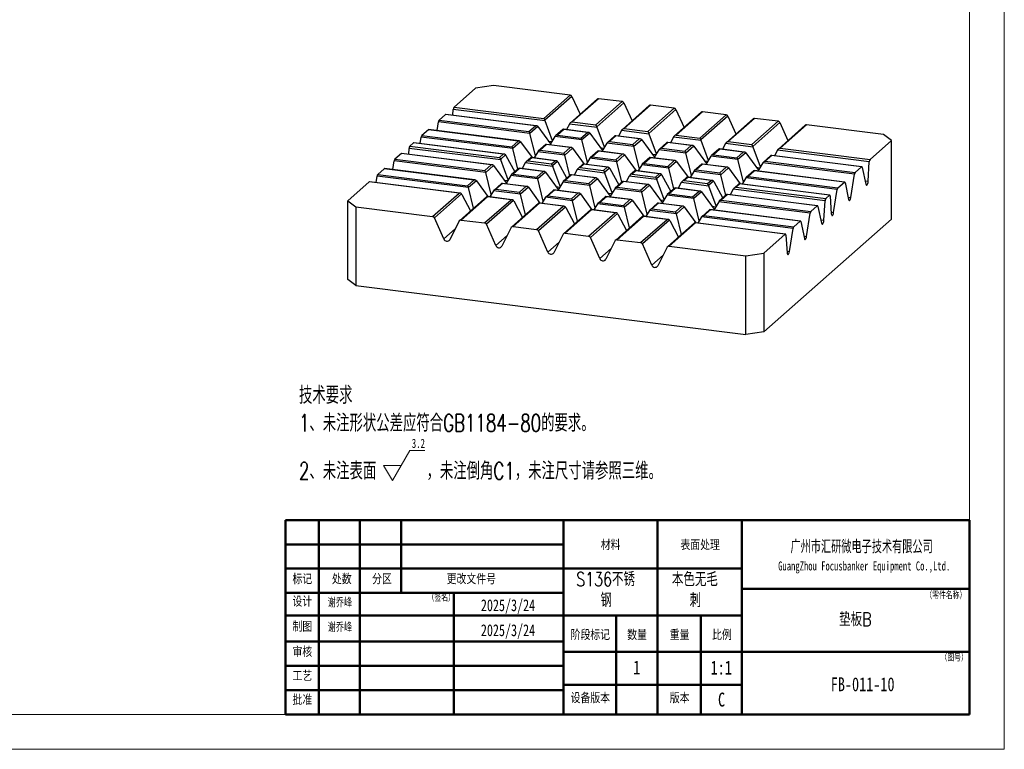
# Model space of a CAD drawing. Header units: millimetres. Extents: x 0 to 297, y 0 to 210.
# Tile 6 of 7: x 155 to 297, y 0 to 105. Entities that reach past the tile are written whole.
import ezdxf

# ---------------------------------------------------------------- set-up
doc = ezdxf.new("R2010")
doc.units = ezdxf.units.MM
doc.styles.add('SLDTEXTSTYLE0', font='TXT', dxfattribs={"width": 0.7, "bigfont": 'bigfont'})
doc.styles.add('SLDTEXTSTYLE1', font='TXT', dxfattribs={"width": 0.7})
doc.styles.add('SLDTEXTSTYLE2', font='TXT', dxfattribs={"width": 0.75, "bigfont": 'bigfont'})
doc.styles.add('SLDTEXTSTYLE3', font='TXT', dxfattribs={"width": 0.75})

# ---------------------------------------------------------------- blocks, each defined once
blk = doc.blocks.new('SW_NOTE_0')
at = {"color": 0, "linetype": 'Continuous', "lineweight": 0}
for p, q in [((13.44, -10.29), (15.97, -6.01)), ((15.97, -6.01), (18.12, -6.01)), ((13.44, -10.29), (12.17, -8.15)), ((14.7, -8.15), (12.17, -8.15))]:
    blk.add_line(p, q, dxfattribs=at)
at = {"color": 0, "linetype": 'Continuous', "lineweight": 0, "attachment_point": 1}
for s, insert, char_height, style in [('技术要求', (0, 3.22), 2.5, 'SLDTEXTSTYLE0'), ('1、未注形状公差应符合GB1184-80的要求。', (0, -0.78), 2.5, 'SLDTEXTSTYLE0'), ('3.2', (16.24, -4.3), 1.323, 'SLDTEXTSTYLE1'), ('2、未注表面', (0, -7.68), 2.5, 'SLDTEXTSTYLE0'), ('，未注倒角C1，未注尺寸请参照三维。', (18.36, -7.68), 2.5, 'SLDTEXTSTYLE0')]:
    blk.add_mtext(s, dxfattribs=dict(at, insert=insert, char_height=char_height, style=style))
blk = doc.blocks.new('SW_NOTE_0_1')
at = {"color": 0, "linetype": 'Continuous', "lineweight": 0, "char_height": 2, "attachment_point": 2, "style": 'SLDTEXTSTYLE2'}
for s, insert in [('本色无毛', (5.25, 2.58)), ('刺', (5.31, -0.42))]:
    blk.add_mtext(s, dxfattribs=dict(at, insert=insert))
blk = doc.blocks.new('SW_NOTE_0_2')
at = {"color": 0, "linetype": 'Continuous', "lineweight": 0, "char_height": 2, "attachment_point": 2, "style": 'SLDTEXTSTYLE2'}
for s, insert in [('S136不锈', (5.44, 2.58)), ('钢', (5.53, -0.42))]:
    blk.add_mtext(s, dxfattribs=dict(at, insert=insert))
blk = doc.blocks.new('SW_NOTE_0_3')
at = {"color": 0, "linetype": 'Continuous', "lineweight": 0, "attachment_point": 2}
for s, insert, char_height, style in [('广州市汇研微电子技术有限公司', (16.21, 2.45), 1.9, 'SLDTEXTSTYLE0'), ('GuangZhou Focusbanker Equipment Co.,Ltd.', (16.58, -0.62), 1.3, 'SLDTEXTSTYLE1')]:
    blk.add_mtext(s, dxfattribs=dict(at, insert=insert, char_height=char_height, style=style))

msp = doc.modelspace()

# ---------------------------------------------------------------- linework, layer by layer
at = {"color": 7, "linetype": 'Continuous', "lineweight": 18}
for p, q in [((297, 210), (297, 0)), ((292, 205), (292, 5)), ((10, 5), (292, 5)), ((0, 0), (297, 0))]:
    msp.add_line(p, q, dxfattribs=at)
at = {"color": 7, "linetype": 'Continuous', "lineweight": 25}
for p, q in [((220.89732, 95.15208), (217.80539, 92.42526)), ((223.47526, 95.53999), (220.89732, 95.15208)), ((234.52392, 94.14799), (223.47526, 95.53999)), ((230.72488, 90.79755), (234.52392, 94.14799)), ((234.77674, 93.95603), (230.88215, 90.52132)), ((238.41977, 93.57431), (234.54573, 90.15774)), ((234.77674, 93.95603), (235.93613, 91.38395)), ((238.6182, 93.63216), (234.81916, 90.28172)), ((242.00723, 93.20518), (238.6182, 93.63216)), ((217.80539, 92.42526), (230.72488, 90.79755)), ((238.2082, 89.85474), (242.00723, 93.20518)), ((242.26006, 93.01323), (238.36546, 89.57851)), ((245.90308, 92.63151), (242.02905, 89.21493)), ((242.26006, 93.01323), (243.41944, 90.44114)), ((246.10152, 92.68935), (242.30248, 89.33891)), ((245.69151, 88.91193), (249.49055, 92.26237)), ((249.49055, 92.26237), (246.10152, 92.68935)), ((216.58804, 91.35165), (215.66066, 90.53378)), ((229.50753, 89.72395), (216.58804, 91.35165)), ((229.64425, 89.72626), (216.62554, 91.36646)), ((217.65052, 91.23732), (217.70073, 92.096)), ((230.90977, 90.43182), (217.70073, 92.096)), ((249.74337, 92.07042), (245.84878, 88.63571)), ((253.3864, 91.6887), (249.51236, 88.27212)), ((249.74337, 92.07042), (250.90276, 89.49833)), ((253.58483, 91.74654), (249.78579, 88.3961)), ((253.17483, 87.96913), (256.97386, 91.31956)), ((257.22669, 91.12761), (253.33209, 87.6929)), ((256.97386, 91.31956), (253.58483, 91.74654)), ((260.86971, 90.74589), (256.99568, 87.32931)), ((257.22669, 91.12761), (258.38607, 88.55552)), ((261.06815, 90.80373), (257.26911, 87.45329)), ((264.45718, 90.37675), (261.06815, 90.80373)), ((215.36893, 89.03034), (215.5651, 90.2894)), ((228.73742, 88.62985), (215.5651, 90.2894)), ((215.66066, 90.53378), (228.58015, 88.90608)), ((228.58015, 88.90608), (229.50753, 89.72395)), ((229.85591, 89.61627), (228.73742, 88.62985)), ((229.85591, 89.61627), (231.68702, 87.11117)), ((231.97214, 87.58703), (230.90977, 90.43182)), ((234.42495, 89.98895), (233.98554, 89.1793)), ((238.39309, 89.48901), (234.42495, 89.98895)), ((234.81916, 90.28172), (238.2082, 89.85474)), ((239.45545, 86.64422), (238.39309, 89.48901)), ((242.30248, 89.33891), (245.69151, 88.91193)), ((260.65814, 87.02632), (264.45718, 90.37675)), ((264.71, 90.1848), (260.81541, 86.75009)), ((268.35303, 89.80308), (264.47899, 86.3865)), ((264.71, 90.1848), (265.86939, 87.61271)), ((268.55146, 89.86092), (264.75242, 86.51049)), ((279.60012, 88.46892), (268.55146, 89.86092)), ((212.94491, 87.17405), (213.09023, 88.10677)), ((226.26254, 86.44722), (213.09023, 88.10677)), ((214.11317, 89.16902), (213.18579, 88.35115)), ((213.18579, 88.35115), (226.10528, 86.72344)), ((227.03266, 87.54132), (214.11317, 89.16902)), ((227.16937, 87.54362), (214.15067, 89.18382)), ((229.51602, 85.43571), (228.73742, 88.62985)), ((232.32605, 88.17772), (231.61086, 86.98405)), ((236.22073, 87.68704), (232.32605, 88.17772)), ((233.47838, 89.21642), (232.401, 88.26626)), ((233.60181, 89.20812), (232.67443, 88.39025)), ((232.67443, 88.39025), (236.06347, 87.96327)), ((237.12756, 88.78345), (233.5401, 89.23542)), ((236.99085, 88.78114), (233.60181, 89.20812)), ((236.06347, 87.96327), (236.99085, 88.78114)), ((237.33923, 88.67346), (236.22073, 87.68704)), ((237.33923, 88.67346), (239.17034, 86.16836)), ((240.9617, 88.27361), (239.88432, 87.32345)), ((241.08513, 88.26531), (240.15775, 87.44744)), ((244.61088, 87.84064), (241.02341, 88.29262)), ((244.47416, 87.83833), (241.08513, 88.26531)), ((241.90827, 89.04614), (241.46886, 88.23649)), ((245.8764, 88.5462), (241.90827, 89.04614)), ((246.93877, 85.70141), (245.8764, 88.5462)), ((249.39158, 88.10333), (248.95217, 87.29369)), ((253.35972, 87.60339), (249.39158, 88.10333)), ((249.78579, 88.3961), (253.17483, 87.96913)), ((280.76384, 87.60961), (279.60012, 88.46892)), ((211.28656, 85.62484), (211.33677, 86.48352)), ((224.54581, 84.81933), (211.33677, 86.48352)), ((211.96844, 87.27755), (211.44143, 86.81277)), ((211.44143, 86.81277), (224.36092, 85.18507)), ((224.88793, 85.64984), (211.96844, 87.27755)), ((225.02464, 85.65215), (212.00594, 87.29235)), ((226.10528, 86.72344), (227.03266, 87.54132)), ((227.38104, 87.43364), (226.26254, 86.44722)), ((226.98372, 83.48867), (226.26254, 86.44722)), ((227.38104, 87.43364), (229.05433, 85.14446)), ((231.00351, 87.03379), (229.92613, 86.08363)), ((231.12694, 87.02549), (230.19956, 86.20761)), ((234.65269, 86.60081), (231.06522, 87.05279)), ((234.51597, 86.59851), (231.12694, 87.02549)), ((233.58859, 85.78064), (234.51597, 86.59851)), ((234.86436, 86.49083), (233.74586, 85.50441)), ((234.86436, 86.49083), (236.53764, 84.20165)), ((236.99934, 84.4929), (236.22073, 87.68704)), ((239.80937, 87.23491), (239.09417, 86.04124)), ((243.70405, 86.74423), (239.80937, 87.23491)), ((240.15775, 87.44744), (243.54678, 87.02046)), ((243.54678, 87.02046), (244.47416, 87.83833)), ((244.82254, 87.73065), (243.70405, 86.74423)), ((244.48265, 83.55009), (243.70405, 86.74423)), ((244.82254, 87.73065), (246.65365, 85.22555)), ((248.44501, 87.3308), (247.36763, 86.38064)), ((248.56844, 87.3225), (247.64106, 86.50463)), ((247.64106, 86.50463), (251.0301, 86.07765)), ((252.09419, 86.89783), (248.50673, 87.34981)), ((251.95748, 86.89552), (248.56844, 87.3225)), ((251.0301, 86.07765), (251.95748, 86.89552)), ((252.30586, 86.78784), (251.18736, 85.80142)), ((252.30586, 86.78784), (254.13697, 84.28275)), ((254.42208, 84.75861), (253.35972, 87.60339)), ((256.8749, 87.16052), (256.43549, 86.35088)), ((260.84303, 86.66058), (256.8749, 87.16052)), ((257.26911, 87.45329), (260.65814, 87.02632)), ((261.9054, 83.8158), (260.84303, 86.66058)), ((264.75242, 86.51049), (277.67191, 84.88278)), ((277.67191, 84.88278), (280.76384, 87.60961)), ((280.76384, 76.2959), (280.76384, 87.60961)), ((210.22408, 85.73917), (209.2967, 84.92129)), ((223.14357, 84.11146), (210.22408, 85.73917)), ((223.28029, 84.11377), (210.26158, 85.75397)), ((224.36092, 85.18507), (224.88793, 85.64984)), ((225.23631, 85.54216), (224.51819, 84.90884)), ((225.28214, 85.46871), (226.54965, 83.10585)), ((228.85878, 85.14231), (228.18177, 84.54525)), ((228.98221, 85.13401), (228.4552, 84.66924)), ((232.50796, 84.70934), (228.92049, 85.16132)), ((232.37124, 84.70703), (228.98221, 85.13401)), ((229.85118, 85.99509), (229.32136, 85.11081)), ((233.74586, 85.50441), (229.85118, 85.99509)), ((230.19956, 86.20761), (233.58859, 85.78064)), ((234.46704, 82.54586), (233.74586, 85.50441)), ((237.33449, 85.05228), (236.80467, 84.168)), ((241.22917, 84.5616), (237.33449, 85.05228)), ((238.48682, 86.09098), (237.40944, 85.14082)), ((238.61026, 86.08268), (237.68287, 85.2648)), ((237.68287, 85.2648), (241.07191, 84.83783)), ((242.136, 85.658), (238.54854, 86.10998)), ((241.99929, 85.6557), (238.61026, 86.08268)), ((241.07191, 84.83783), (241.99929, 85.6557)), ((242.34767, 85.54802), (241.22917, 84.5616)), ((242.34767, 85.54802), (244.02096, 83.25884)), ((245.97014, 85.14817), (244.89276, 84.19801)), ((246.09357, 85.13987), (245.16619, 84.322)), ((249.61932, 84.71519), (246.03185, 85.16717)), ((249.4826, 84.71289), (246.09357, 85.13987)), ((247.29268, 86.29211), (246.57749, 85.09843)), ((251.18736, 85.80142), (247.29268, 86.29211)), ((251.96597, 82.60728), (251.18736, 85.80142)), ((254.776, 85.3493), (254.0608, 84.15562)), ((258.67068, 84.85861), (254.776, 85.3493)), ((255.92833, 86.38799), (254.85095, 85.43783)), ((256.05176, 86.37969), (255.12438, 85.56182)), ((255.12438, 85.56182), (258.51341, 85.13484)), ((259.57751, 85.95502), (255.99004, 86.407)), ((259.44079, 85.95271), (256.05176, 86.37969)), ((258.51341, 85.13484), (259.44079, 85.95271)), ((259.78917, 85.84504), (258.67068, 84.85861)), ((259.78917, 85.84504), (261.62028, 83.33994)), ((263.41164, 85.44518), (262.33426, 84.49502)), ((263.53507, 85.43688), (262.60769, 84.61901)), ((276.49206, 83.82399), (263.47336, 85.46419)), ((276.45456, 83.80918), (263.53507, 85.43688)), ((264.35821, 86.21771), (263.9188, 85.40807)), ((277.56725, 84.55353), (264.35821, 86.21771)), ((209.00497, 83.41785), (209.20114, 84.67692)), ((222.37346, 83.01736), (209.20114, 84.67692)), ((209.2967, 84.92129), (222.21619, 83.29359)), ((222.21619, 83.29359), (223.14357, 84.11146)), ((223.49195, 84.00379), (222.37346, 83.01736)), ((223.49195, 84.00379), (225.32306, 81.49869)), ((225.60818, 81.97455), (224.54581, 84.81933)), ((230.7636, 83.17096), (227.17614, 83.62294)), ((228.06099, 84.37646), (227.62158, 83.56682)), ((232.02913, 83.87652), (228.06099, 84.37646)), ((228.4552, 84.66924), (231.84424, 84.24226)), ((231.84424, 84.24226), (232.37124, 84.70703)), ((232.71963, 84.59935), (232.0015, 83.96603)), ((233.09149, 81.03174), (232.02913, 83.87652)), ((232.76545, 84.5259), (234.03296, 82.16304)), ((236.34209, 84.1995), (235.66509, 83.60244)), ((236.46552, 84.1912), (235.93852, 83.72643)), ((235.93852, 83.72643), (239.32755, 83.29945)), ((239.99127, 83.76653), (236.40381, 84.21851)), ((239.85456, 83.76422), (236.46552, 84.1912)), ((239.32755, 83.29945), (239.85456, 83.76422)), ((240.20294, 83.65655), (239.48482, 83.02322)), ((241.95035, 81.60305), (241.22917, 84.5616)), ((244.81781, 84.10947), (244.28799, 83.22519)), ((248.71249, 83.61879), (244.81781, 84.10947)), ((245.16619, 84.322), (248.55522, 83.89502)), ((248.55522, 83.89502), (249.4826, 84.71289)), ((249.83099, 84.60521), (248.71249, 83.61879)), ((249.43367, 80.66024), (248.71249, 83.61879)), ((249.83099, 84.60521), (251.50427, 82.31603)), ((253.45345, 84.20536), (252.37607, 83.2552)), ((253.57688, 84.19706), (252.6495, 83.37919)), ((257.10263, 83.77239), (253.51517, 84.22436)), ((256.96592, 83.77008), (253.57688, 84.19706)), ((256.03854, 82.95221), (256.96592, 83.77008)), ((257.3143, 83.6624), (256.1958, 82.67598)), ((257.3143, 83.6624), (258.98758, 81.37322)), ((259.44928, 81.66447), (258.67068, 84.85861)), ((262.25931, 84.40649), (261.54412, 83.21281)), ((275.43162, 82.74693), (262.25931, 84.40649)), ((262.60769, 84.61901), (275.52718, 82.99131)), ((275.52718, 82.99131), (276.45456, 83.80918)), ((276.55012, 83.73335), (277.06904, 81.31811)), ((277.40274, 81.74049), (277.56725, 84.55353)), ((206.58095, 81.56157), (206.72627, 82.49429)), ((219.89858, 80.83473), (206.72627, 82.49429)), ((207.74921, 83.55653), (206.82183, 82.73866)), ((206.82183, 82.73866), (219.74132, 81.11096)), ((220.6687, 81.92883), (207.74921, 83.55653)), ((220.80541, 81.93114), (207.78671, 83.57134)), ((223.15206, 79.82322), (222.37346, 83.01736)), ((225.96209, 82.56524), (225.2469, 81.37156)), ((229.85677, 82.07455), (225.96209, 82.56524)), ((227.11442, 83.60393), (226.03704, 82.65377)), ((227.23785, 83.59563), (226.31047, 82.77776)), ((226.31047, 82.77776), (229.69951, 82.35078)), ((230.62689, 83.16866), (227.23785, 83.59563)), ((229.69951, 82.35078), (230.62689, 83.16866)), ((230.97527, 83.06098), (229.85677, 82.07455)), ((230.97527, 83.06098), (232.80638, 80.55588)), ((234.59774, 82.66113), (233.52036, 81.71097)), ((234.72117, 82.65282), (233.79379, 81.83495)), ((238.24692, 82.22815), (234.65945, 82.68013)), ((238.1102, 82.22585), (234.72117, 82.65282)), ((235.54431, 83.43365), (235.1049, 82.62401)), ((239.51244, 82.93372), (235.54431, 83.43365)), ((237.18282, 81.40797), (238.1102, 82.22585)), ((240.5748, 80.08893), (239.51244, 82.93372)), ((240.24877, 83.5831), (241.51628, 81.22023)), ((243.02762, 82.49084), (242.58821, 81.6812)), ((246.99576, 81.99091), (243.02762, 82.49084)), ((243.82541, 83.25669), (243.1484, 82.65963)), ((243.94884, 83.24839), (243.42183, 82.78362)), ((243.42183, 82.78362), (246.81087, 82.35664)), ((247.47459, 82.82372), (243.88712, 83.2757)), ((247.33787, 82.82142), (243.94884, 83.24839)), ((246.81087, 82.35664), (247.33787, 82.82142)), ((247.68625, 82.71374), (246.96813, 82.08041)), ((247.73208, 82.64029), (248.99959, 80.27742)), ((251.30872, 82.31389), (250.63172, 81.71682)), ((251.43215, 82.30558), (250.90515, 81.84081)), ((254.9579, 81.88091), (251.37044, 82.33289)), ((254.82119, 81.87861), (251.43215, 82.30558)), ((252.30112, 83.16666), (251.7713, 82.28238)), ((256.1958, 82.67598), (252.30112, 83.16666)), ((252.6495, 83.37919), (256.03854, 82.95221)), ((256.91698, 79.71743), (256.1958, 82.67598)), ((259.78444, 82.22385), (259.25462, 81.33958)), ((272.95675, 80.5643), (259.78444, 82.22385)), ((260.93677, 83.26255), (259.85939, 82.31239)), ((261.0602, 83.25425), (260.13282, 82.43638)), ((260.13282, 82.43638), (273.05231, 80.80867)), ((274.01719, 81.64135), (260.99848, 83.28155)), ((273.97969, 81.62655), (261.0602, 83.25425)), ((274.9127, 79.41639), (275.43162, 82.74693)), ((205.60448, 81.66506), (202.51255, 78.93823)), ((218.52397, 80.03736), (205.60448, 81.66506)), ((218.66068, 80.03966), (205.64198, 81.67986)), ((219.74132, 81.11096), (220.6687, 81.92883)), ((221.01708, 81.82115), (219.89858, 80.83473)), ((220.61976, 77.87618), (219.89858, 80.83473)), ((221.01708, 81.82115), (222.69036, 79.53197)), ((224.63955, 81.4213), (223.56217, 80.47114)), ((224.76298, 81.413), (223.8356, 80.59513)), ((228.28873, 80.98833), (224.70126, 81.4403)), ((228.15201, 80.98602), (224.76298, 81.413)), ((227.22463, 80.16815), (228.15201, 80.98602)), ((228.50039, 80.87834), (227.3819, 79.89192)), ((228.50039, 80.87834), (230.17368, 78.58916)), ((230.63538, 78.88041), (229.85677, 82.07455)), ((233.4454, 81.62243), (232.73021, 80.42875)), ((237.34009, 81.13175), (233.4454, 81.62243)), ((233.79379, 81.83495), (237.18282, 81.40797)), ((238.45858, 82.11817), (237.34009, 81.13175)), ((238.11869, 77.93761), (237.34009, 81.13175)), ((238.45858, 82.11817), (240.28969, 79.61307)), ((242.08105, 81.71832), (241.00367, 80.76816)), ((242.20448, 81.71002), (241.2771, 80.89214)), ((241.2771, 80.89214), (244.66614, 80.46516)), ((245.73023, 81.28534), (242.14277, 81.73732)), ((245.59352, 81.28304), (242.20448, 81.71002)), ((244.66614, 80.46516), (245.59352, 81.28304)), ((245.9419, 81.17536), (244.8234, 80.18894)), ((245.9419, 81.17536), (247.77301, 78.67026)), ((248.05812, 79.14612), (246.99576, 81.99091)), ((249.56437, 80.77551), (248.48699, 79.82535)), ((253.21355, 80.34253), (249.62608, 80.79451)), ((250.51094, 81.54803), (250.07153, 80.73839)), ((254.47907, 81.0481), (250.51094, 81.54803)), ((250.90515, 81.84081), (254.29418, 81.41383)), ((254.29418, 81.41383), (254.82119, 81.87861)), ((255.16957, 81.77093), (254.45145, 81.1376)), ((255.54143, 78.20331), (254.47907, 81.0481)), ((255.2154, 81.69748), (256.48291, 79.33461)), ((258.79204, 81.37108), (258.11503, 80.77401)), ((258.91547, 81.36278), (258.38846, 80.898)), ((258.38846, 80.898), (271.30795, 79.2703)), ((271.87246, 79.74988), (258.85375, 81.39008)), ((271.83496, 79.73507), (258.91547, 81.36278)), ((273.05231, 80.80867), (273.97969, 81.62655)), ((274.07525, 81.55072), (274.59417, 79.13547)), ((214.72493, 76.68692), (218.52397, 80.03736)), ((218.87235, 79.92968), (214.97775, 76.49497)), ((222.49482, 79.52983), (218.62078, 76.11325)), ((222.61825, 79.52153), (218.81921, 76.17109)), ((218.91818, 79.85623), (220.18569, 77.49336)), ((226.144, 79.09685), (222.55653, 79.54883)), ((226.00728, 79.09455), (222.61825, 79.52153)), ((223.48722, 80.3826), (222.9574, 79.49833)), ((227.3819, 79.89192), (223.48722, 80.3826)), ((223.8356, 80.59513), (227.22463, 80.16815)), ((228.10308, 76.93337), (227.3819, 79.89192)), ((230.97053, 79.4398), (230.44071, 78.55552)), ((234.86521, 78.94911), (230.97053, 79.4398)), ((232.12286, 80.47849), (231.04548, 79.52833)), ((232.24629, 80.47019), (231.31891, 79.65232)), ((231.31891, 79.65232), (234.70795, 79.22534)), ((235.77204, 80.04552), (232.18458, 80.4975)), ((235.63533, 80.04321), (232.24629, 80.47019)), ((234.70795, 79.22534), (235.63533, 80.04321)), ((235.98371, 79.93553), (234.86521, 78.94911)), ((235.98371, 79.93553), (237.65699, 77.64635)), ((239.60618, 79.53568), (238.5288, 78.58552)), ((239.72961, 79.52738), (238.80223, 78.70951)), ((243.25536, 79.10271), (239.66789, 79.55469)), ((243.11864, 79.1004), (239.72961, 79.52738)), ((240.92872, 80.67962), (240.21352, 79.48594)), ((244.8234, 80.18894), (240.92872, 80.67962)), ((245.60201, 76.9948), (244.8234, 80.18894)), ((248.41203, 79.73681), (247.69684, 78.54313)), ((252.30672, 79.24613), (248.41203, 79.73681)), ((249.6878, 80.76721), (248.76042, 79.94933)), ((248.76042, 79.94933), (252.14945, 79.52236)), ((253.07683, 80.34023), (249.6878, 80.76721)), ((252.14945, 79.52236), (253.07683, 80.34023)), ((253.42521, 80.23255), (252.30672, 79.24613)), ((253.42521, 80.23255), (255.25632, 77.72745)), ((257.04768, 79.8327), (255.9703, 78.88254)), ((257.17111, 79.8244), (256.24373, 79.00652)), ((270.1281, 78.2115), (257.1094, 79.8517)), ((270.0906, 78.1967), (257.17111, 79.8244)), ((257.99425, 80.60523), (257.55484, 79.79558)), ((271.20329, 78.94104), (257.99425, 80.60523)), ((271.30795, 79.2703), (271.83496, 79.73507)), ((271.93962, 79.59042), (272.10413, 77.06755)), ((272.43783, 77.23376), (272.95675, 80.5643)), ((202.51255, 78.93823), (203.67627, 78.07892)), ((202.51255, 67.62452), (202.51255, 78.93823)), ((203.67627, 78.07892), (203.67627, 66.76521)), ((203.67627, 78.07892), (214.72493, 76.68692)), ((222.20824, 75.74411), (226.00728, 79.09455)), ((226.35566, 78.98687), (222.46107, 75.55216)), ((229.97813, 78.58702), (226.1041, 75.17044)), ((230.10156, 78.57872), (226.30253, 75.22828)), ((226.40149, 78.91342), (227.669, 76.55056)), ((229.69156, 74.8013), (233.4906, 78.15174)), ((233.83898, 78.04406), (229.94438, 74.60935)), ((233.62731, 78.15404), (230.03985, 78.60602)), ((233.4906, 78.15174), (230.10156, 78.57872)), ((233.88481, 77.97061), (235.15232, 75.60775)), ((235.58639, 75.99056), (234.86521, 78.94911)), ((238.45385, 78.49699), (237.92403, 77.61271)), ((242.34853, 78.0063), (238.45385, 78.49699)), ((238.80223, 78.70951), (242.19126, 78.28253)), ((242.19126, 78.28253), (243.11864, 79.1004)), ((243.46702, 78.99272), (242.34853, 78.0063)), ((243.0697, 75.04775), (242.34853, 78.0063)), ((243.46702, 78.99272), (245.14031, 76.70354)), ((247.08949, 78.59287), (246.01211, 77.64271)), ((247.21292, 78.58457), (246.28554, 77.7667)), ((250.73867, 78.1599), (247.15121, 78.61188)), ((250.60196, 78.1576), (247.21292, 78.58457)), ((249.67458, 77.33972), (250.60196, 78.1576)), ((250.95034, 78.04992), (249.83184, 77.06349)), ((250.95034, 78.04992), (252.62362, 75.76073)), ((253.08532, 76.05199), (252.30672, 79.24613)), ((255.89535, 78.794), (255.18015, 77.60033)), ((269.06766, 77.13445), (255.89535, 78.794)), ((256.24373, 79.00652), (269.16322, 77.37882)), ((269.16322, 77.37882), (270.0906, 78.1967)), ((270.18616, 78.12087), (270.70508, 75.70562)), ((271.03878, 76.128), (271.20329, 78.94104)), ((237.46145, 77.64421), (233.58741, 74.22763)), ((237.58488, 77.63591), (233.78584, 74.28547)), ((237.17487, 73.85849), (240.97391, 77.20893)), ((241.32229, 77.10125), (237.4277, 73.66654)), ((241.11063, 77.21123), (237.52316, 77.66321)), ((240.97391, 77.20893), (237.58488, 77.63591)), ((244.94476, 76.7014), (241.07072, 73.28482)), ((245.06819, 76.6931), (241.26916, 73.34266)), ((241.36812, 77.0278), (242.63563, 74.66494)), ((248.59394, 76.26842), (245.00648, 76.7204)), ((248.45723, 76.26612), (245.06819, 76.6931)), ((245.93716, 77.55418), (245.40734, 76.6699)), ((249.83184, 77.06349), (245.93716, 77.55418)), ((246.28554, 77.7667), (249.67458, 77.33972)), ((250.55302, 74.10495), (249.83184, 77.06349)), ((253.42048, 76.61137), (252.89066, 75.72709)), ((266.59279, 74.95181), (253.42048, 76.61137)), ((254.57281, 77.65007), (253.49543, 76.6999)), ((254.69624, 77.64176), (253.76886, 76.82389)), ((253.76886, 76.82389), (266.68835, 75.19619)), ((267.65323, 76.02887), (254.63452, 77.66907)), ((267.61573, 76.01406), (254.69624, 77.64176)), ((268.54874, 73.8039), (269.06766, 77.13445)), ((216.3507, 73.4491), (214.97775, 76.49497)), ((218.56639, 76.04284), (217.19344, 73.34292)), ((218.81921, 76.17109), (222.20824, 75.74411)), ((223.83401, 72.50629), (222.46107, 75.55216)), ((226.30253, 75.22828), (229.69156, 74.8013)), ((244.65819, 72.91568), (248.45723, 76.26612)), ((248.80561, 76.15844), (244.91101, 72.72373)), ((252.42808, 75.75859), (248.55404, 72.34201)), ((252.55151, 75.75029), (248.75247, 72.39985)), ((248.85144, 76.08499), (250.11895, 73.72213)), ((265.5085, 74.13739), (252.48979, 75.77759)), ((265.471, 74.12259), (252.55151, 75.75029)), ((262.37907, 60.08205), (280.76384, 76.2959)), ((266.68835, 75.19619), (267.61573, 76.01406)), ((267.71129, 75.93823), (268.23021, 73.52299)), ((226.0497, 75.10003), (224.67676, 72.40011)), ((231.31733, 71.56348), (229.94438, 74.60935)), ((233.53302, 74.15722), (232.16007, 71.4573)), ((233.78584, 74.28547), (237.17487, 73.85849)), ((262.37907, 71.39576), (265.471, 74.12259)), ((265.57566, 73.97794), (265.74017, 71.45506)), ((266.07386, 71.62127), (266.59279, 74.95181)), ((238.80064, 70.62067), (237.4277, 73.66654)), ((241.01633, 73.21441), (239.64339, 70.51449)), ((241.26916, 73.34266), (244.65819, 72.91568)), ((246.28396, 69.67786), (244.91101, 72.72373)), ((248.49965, 72.27161), (247.1267, 69.57169)), ((248.75247, 72.39985), (259.80113, 71.00785)), ((259.80113, 71.00785), (262.37907, 71.39576)), ((259.80113, 59.69414), (259.80113, 71.00785)), ((262.37907, 71.39576), (262.37907, 60.08205)), ((203.67627, 66.76521), (202.51255, 67.62452)), ((203.67627, 66.76521), (259.80113, 59.69414)), ((262.37907, 60.08205), (259.80113, 59.69414))]:
    msp.add_line(p, q, dxfattribs=at)
at = {"color": 1, "linetype": 'Continuous', "lineweight": 25}
for p, q in [((231.37388, 87.53958), (231.90371, 87.47283)), ((238.8572, 86.59677), (239.38702, 86.53002)), ((229.01444, 85.19903), (229.34896, 85.15688)), ((246.34051, 85.65396), (246.87034, 85.58721)), ((236.49775, 84.25622), (236.83228, 84.21407)), ((253.82382, 84.71115), (254.35365, 84.6444)), ((261.30714, 83.76834), (261.83697, 83.70159)), ((243.98107, 83.31341), (244.31559, 83.27126)), ((251.46438, 82.3706), (251.79891, 82.32845)), ((225.00992, 81.92709), (225.53975, 81.86034)), ((232.49323, 80.98428), (233.02306, 80.91753)), ((258.9477, 81.42779), (259.28222, 81.38565)), ((276.96649, 81.79545), (277.40274, 81.74049)), ((222.65047, 79.58654), (222.985, 79.5444)), ((239.97655, 80.04147), (240.50638, 79.97472)), ((274.52327, 79.46545), (274.9127, 79.41639)), ((230.13379, 78.64373), (230.46832, 78.60159)), ((247.45986, 79.09866), (247.98969, 79.03191)), ((254.94318, 78.15586), (255.47301, 78.0891)), ((237.6171, 77.70092), (237.95163, 77.65878)), ((245.10042, 76.75811), (245.43494, 76.71597)), ((272.09043, 77.27752), (272.43783, 77.23376)), ((252.58373, 75.81531), (252.91826, 75.77316)), ((270.60253, 76.18296), (271.03878, 76.128)), ((217.9766, 74.88301), (216.3507, 73.4491)), ((225.45991, 73.9402), (223.83401, 72.50629)), ((268.15931, 73.85297), (268.54874, 73.8039)), ((232.94323, 72.99739), (231.31733, 71.56348)), ((240.42654, 72.05458), (238.80064, 70.62067)), ((247.90986, 71.11177), (246.28396, 69.67786)), ((265.72647, 71.66504), (266.07386, 71.62127))]:
    msp.add_line(p, q, dxfattribs=at)
at = {"color": 7, "linetype": 'Continuous', "lineweight": 50}
for p, q in [((193.54198, 32.99447), (291.98668, 32.99447)), ((193.54198, 32.99447), (193.54198, 4.99447)), ((198.33396, 32.99447), (198.33396, 19.26583)), ((204.27065, 22.49447), (204.27065, 32.99447)), ((210.19939, 22.49447), (210.19939, 32.99447)), ((233.54198, 32.99447), (233.54198, 4.99447)), ((247.07002, 32.99447), (247.07002, 19.26583)), ((259.24314, 32.77026), (259.24314, 19.26583)), ((291.98668, 32.99447), (291.98668, 4.99447)), ((193.54198, 29.49447), (233.54198, 29.49447)), ((193.54198, 29.49447), (198.54198, 29.49447)), ((193.54198, 26.01804), (233.54198, 26.01804)), ((193.54198, 26.01804), (198.54198, 26.01804)), ((259.24314, 26.01804), (233.54198, 26.01804)), ((259.24314, 23.07674), (291.98668, 23.07674)), ((193.54198, 22.49447), (233.54198, 22.49447)), ((193.54198, 22.49447), (198.33396, 22.49447)), ((198.33396, 22.49447), (198.33396, 19.26583)), ((204.27065, 19.26583), (204.27065, 22.49447)), ((217.76115, 22.49447), (217.76115, 4.99447)), ((193.54198, 19.26583), (198.33396, 19.26583)), ((193.54198, 19.26583), (198.33396, 19.26583)), ((198.33396, 19.26583), (204.27065, 19.26583)), ((198.33396, 19.26583), (198.33396, 15.49447)), ((198.33396, 19.26583), (204.27065, 19.26583)), ((198.33396, 19.26583), (198.33396, 15.49447)), ((204.27065, 19.26583), (204.27065, 15.49447)), ((204.27065, 19.26583), (213.96588, 19.26583)), ((204.27065, 19.26583), (213.96588, 19.26583)), ((219.54198, 19.26583), (213.96588, 19.26583)), ((225.54198, 19.26583), (219.54198, 19.26583)), ((234.89689, 19.26583), (225.54198, 19.26583)), ((259.24314, 19.26583), (234.89689, 19.26583)), ((241.16185, 19.26583), (241.16185, 4.99447)), ((247.07002, 19.26583), (247.07002, 4.99447)), ((253.33366, 19.26583), (253.33366, 4.99447)), ((259.24314, 14.02153), (259.24314, 19.26583)), ((193.54198, 15.49447), (198.33396, 15.49447)), ((198.33396, 15.49447), (193.54198, 15.49447)), ((198.33396, 15.49447), (198.33396, 11.99447)), ((198.33396, 15.49447), (204.27065, 15.49447)), ((204.27065, 15.49447), (198.33396, 15.49447)), ((198.33396, 15.49447), (198.33396, 11.99447)), ((204.27065, 15.49447), (204.27065, 11.99447)), ((213.96588, 15.49447), (204.27065, 15.49447)), ((219.54198, 15.49447), (213.96588, 15.49447)), ((225.54198, 15.49447), (219.54198, 15.49447)), ((233.54198, 15.49447), (225.54198, 15.49447)), ((259.24314, 14.02153), (233.54198, 14.02153)), ((259.24314, 14.02153), (291.98668, 14.02153)), ((259.24314, 14.02153), (259.24314, 9.29531)), ((198.33396, 11.99447), (193.54198, 11.99447)), ((193.54198, 11.99447), (198.33396, 11.99447)), ((198.33396, 11.99447), (198.33396, 8.49447)), ((204.27065, 11.99447), (198.33396, 11.99447)), ((198.33396, 11.99447), (204.27065, 11.99447)), ((198.33396, 11.99447), (198.33396, 8.49447)), ((204.27065, 11.99447), (204.27065, 8.49447)), ((213.96588, 11.99447), (204.27065, 11.99447)), ((219.54198, 11.99447), (213.96588, 11.99447)), ((225.54198, 11.99447), (219.54198, 11.99447)), ((233.54198, 11.99447), (225.54198, 11.99447)), ((259.24314, 9.29531), (233.54198, 9.29531)), ((259.24314, 4.99447), (259.24314, 9.29531)), ((193.54198, 8.49447), (198.33396, 8.49447)), ((198.33396, 8.49447), (193.54198, 8.49447)), ((198.33396, 8.49447), (198.33396, 4.99447)), ((198.33396, 8.49447), (204.27065, 8.49447)), ((198.33396, 8.49447), (204.27065, 8.49447)), ((198.33396, 8.49447), (198.33396, 4.99447)), ((204.27065, 8.49447), (204.27065, 4.99447)), ((213.96588, 8.49447), (204.27065, 8.49447)), ((219.54198, 8.49447), (213.96588, 8.49447)), ((225.54198, 8.49447), (219.54198, 8.49447)), ((233.54198, 8.49447), (225.54198, 8.49447)), ((193.54198, 4.99447), (291.98668, 4.99447))]:
    msp.add_line(p, q, dxfattribs=at)
at = {"color": 7, "linetype": 'Continuous', "lineweight": 25, "flags": 128}
for points in [[(276.55012, 83.73335), (276.54275, 83.76127), (276.53365, 83.78457), (276.52299, 83.8028), (276.51099, 83.8156), (276.49788, 83.82272), (276.48392, 83.82402), (276.46939, 83.81948), (276.45456, 83.80918)], [(274.07525, 81.55072), (274.06787, 81.57863), (274.05877, 81.60193), (274.04812, 81.62016), (274.03612, 81.63296), (274.02301, 81.64009), (274.00905, 81.64139), (273.99451, 81.63685), (273.97969, 81.62655)], [(277.06904, 81.31811), (277.1008, 81.22418), (277.14519, 81.17378), (277.19783, 81.17191), (277.25349, 81.21875), (277.30666, 81.30966), (277.35205, 81.43561), (277.38517, 81.58413), (277.40274, 81.74049)], [(271.93962, 79.59042), (271.93499, 79.63449), (271.92727, 79.67293), (271.9167, 79.70456), (271.9036, 79.72839), (271.88839, 79.74369), (271.87152, 79.74998), (271.85353, 79.74708), (271.83496, 79.73507)], [(274.59417, 79.13547), (274.62163, 79.05012), (274.65939, 78.9984), (274.7045, 78.98436), (274.75343, 79.0091), (274.80237, 79.07067), (274.84748, 79.16428), (274.88524, 79.2826), (274.9127, 79.41639)], [(270.18616, 78.12087), (270.17879, 78.14878), (270.16968, 78.17208), (270.15903, 78.19031), (270.14703, 78.20311), (270.13392, 78.21023), (270.11996, 78.21154), (270.10543, 78.20699), (270.0906, 78.1967)], [(272.10413, 77.06755), (272.12169, 76.94218), (272.15482, 76.85208), (272.20021, 76.80619), (272.25338, 76.80906), (272.30904, 76.8604), (272.36168, 76.95512), (272.40607, 77.08382), (272.43783, 77.23376)], [(267.71129, 75.93823), (267.70391, 75.96615), (267.69481, 75.98945), (267.68415, 76.00768), (267.67215, 76.02048), (267.65905, 76.0276), (267.64509, 76.0289), (267.63055, 76.02436), (267.61573, 76.01406)], [(270.70508, 75.70562), (270.73684, 75.6117), (270.78123, 75.5613), (270.83387, 75.55942), (270.88953, 75.60626), (270.9427, 75.69717), (270.98809, 75.82313), (271.02121, 75.97165), (271.03878, 76.128)], [(265.57566, 73.97794), (265.57103, 74.02201), (265.56331, 74.06045), (265.55274, 74.09207), (265.53964, 74.1159), (265.52443, 74.1312), (265.50756, 74.1375), (265.48957, 74.1346), (265.471, 74.12259)], [(268.23021, 73.52299), (268.25767, 73.43763), (268.29543, 73.38592), (268.34054, 73.37188), (268.38947, 73.39661), (268.43841, 73.45819), (268.48352, 73.55179), (268.52128, 73.67012), (268.54874, 73.8039)], [(265.74017, 71.45506), (265.75773, 71.32969), (265.79086, 71.2396), (265.83625, 71.19371), (265.88942, 71.19657), (265.94508, 71.24791), (265.99771, 71.34263), (266.04211, 71.47134), (266.07386, 71.62127)]]:
    msp.add_lwpolyline(points, dxfattribs=at)
at = {"color": 7, "linetype": 'Continuous', "lineweight": 25}
for centre, radius, start, end in [((234.47642, 93.82295), 0.32849, 23.8997069, 81.6858052), ((238.58262, 93.38493), 0.24977, 81.8104273, 130.6923664), ((218.24897, 92.10299), 0.54828, 144.0012154, 180.7307322), ((241.95973, 92.88014), 0.32849, 23.8997069, 81.6858052), ((246.06594, 92.44212), 0.24977, 81.8104273, 130.6923664), ((249.44305, 91.93733), 0.32849, 23.8997069, 81.6858052), ((216.62253, 91.3192), 0.04735, 86.3483662, 136.7380231), ((253.54925, 91.49931), 0.24977, 81.8104273, 130.6923664), ((256.92636, 90.99452), 0.32849, 23.8997069, 81.6858052), ((261.03257, 90.5565), 0.24977, 81.8104273, 130.6923664), ((216.01768, 90.25331), 0.45401, 141.8463975, 175.4395792), ((264.40968, 90.05171), 0.32849, 23.8997069, 81.6858052), ((268.51588, 89.6137), 0.24977, 81.8104273, 130.6923664), ((213.5428, 88.07067), 0.45401, 141.8463975, 175.4395792), ((214.14765, 89.13657), 0.04735, 86.3483662, 136.7380231), ((211.88501, 86.49051), 0.54828, 144.0012154, 180.7307322), ((212.00212, 87.24714), 0.04537, 85.1669054, 137.9194839), ((210.25857, 85.70671), 0.04735, 86.3483662, 136.7380231), ((209.65372, 84.64082), 0.45401, 141.8463975, 175.4395792), ((278.11549, 84.56052), 0.54828, 144.0012154, 180.7307322), ((207.17884, 82.45819), 0.45401, 141.8463975, 175.4395792), ((207.78369, 83.52408), 0.04735, 86.3483662, 136.7380231), ((275.8842, 82.71083), 0.45401, 141.8463975, 175.4395792), ((205.63816, 81.63465), 0.04537, 85.1669054, 137.9194839), ((273.40932, 80.5282), 0.45401, 141.8463975, 175.4395792), ((271.75153, 78.94804), 0.54828, 144.0012154, 180.7307322), ((214.67743, 76.36188), 0.32849, 23.8997069, 81.6858052), ((269.52023, 77.09835), 0.45401, 141.8463975, 175.4395792), ((218.78234, 75.93044), 0.24346, 81.2898331, 152.5042736), ((222.16074, 75.41907), 0.32849, 23.8997069, 81.6858052), ((226.26566, 74.98763), 0.24346, 81.2898331, 152.5042736), ((267.04536, 74.91571), 0.45401, 141.8463975, 175.4395792), ((229.64406, 74.47627), 0.32849, 23.8997069, 81.6858052), ((233.74897, 74.04482), 0.24346, 81.2898331, 152.5042736), ((237.12737, 73.53346), 0.32849, 23.8997069, 81.6858052), ((216.79784, 73.60058), 0.47211, 198.7149469, 326.9235415), ((224.28116, 72.65777), 0.47211, 198.7149469, 326.9235415), ((241.23229, 73.10202), 0.24346, 81.2898331, 152.5042736), ((244.61069, 72.59065), 0.32849, 23.8997069, 81.6858052), ((248.7156, 72.15921), 0.24346, 81.2898331, 152.5042736), ((231.76447, 71.71496), 0.47211, 198.7149469, 326.9235415), ((239.24779, 70.77215), 0.47211, 198.7149469, 326.9235415), ((246.7311, 69.82934), 0.47211, 198.7149469, 326.9235415)]:
    msp.add_arc(centre, radius, start, end, dxfattribs=at)
for centre, major_axis, ratio, start_param, end_param in [((230.72488, 90.51471), (-0.09469, 0.30753), 0.476833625, 4.587885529, 5.709802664), ((229.50753, 89.44111), (0.37803, 0.1164), 0.699055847, 0.236863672, 1.358780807), ((231.03636, 90.47547), (-0.11771, 0.31052), 0.40307631, 1.272670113, 1.558578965), ((234.50768, 90.03812), (0.16687, 0.28074), 0.145788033, 1.546729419, 1.832638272), ((234.81916, 89.99888), (0.37803, 0.1164), 0.699055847, 1.358780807, 2.480697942), ((238.2082, 89.5719), (-0.09469, 0.30753), 0.476833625, 4.587885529, 5.709802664), ((238.51968, 89.53266), (-0.11771, 0.31052), 0.40307631, 1.272670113, 1.558578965), ((242.30248, 89.05607), (0.37803, 0.1164), 0.699055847, 1.358780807, 2.480697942), ((228.58015, 88.62324), (-0.09469, 0.30753), 0.476833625, 4.587885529, 5.709802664), ((232.67443, 88.1074), (0.37803, 0.1164), 0.699055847, 1.358780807, 2.480697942), ((233.60181, 88.92528), (-0.09469, 0.30753), 0.476833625, 5.709802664, 6.495200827), ((236.06347, 87.68043), (-0.09469, 0.30753), 0.476833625, 4.587885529, 5.709802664), ((236.99085, 88.4983), (0.37803, 0.1164), 0.699055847, 0.236863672, 1.358780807), ((241.08513, 87.98247), (-0.09469, 0.30753), 0.476833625, 5.709802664, 6.495200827), ((241.991, 89.09531), (0.16687, 0.28074), 0.145788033, 1.546729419, 1.832638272), ((244.47416, 87.55549), (0.37803, 0.1164), 0.699055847, 0.236863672, 1.358780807), ((245.69151, 88.62909), (-0.09469, 0.30753), 0.476833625, 4.587885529, 5.709802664), ((246.00299, 88.58985), (-0.11771, 0.31052), 0.40307631, 1.272670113, 1.558578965), ((249.47431, 88.1525), (0.16687, 0.28074), 0.145788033, 1.546729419, 1.832638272), ((249.78579, 88.11326), (0.37803, 0.1164), 0.699055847, 1.358780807, 2.480697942), ((253.17483, 87.68628), (-0.09469, 0.30753), 0.476833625, 4.587885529, 5.709802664), ((226.10528, 86.4406), (-0.09469, 0.30753), 0.476833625, 4.587885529, 5.709802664), ((227.03266, 87.25847), (0.37803, 0.1164), 0.699055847, 0.236863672, 1.358780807), ((231.12694, 86.74264), (-0.09469, 0.30753), 0.476833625, 5.709802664, 6.495200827), ((234.51597, 86.31567), (0.37803, 0.1164), 0.699055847, 0.236863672, 1.358780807), ((240.15775, 87.1646), (0.37803, 0.1164), 0.699055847, 1.358780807, 2.480697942), ((243.54678, 86.73762), (-0.09469, 0.30753), 0.476833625, 4.587885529, 5.709802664), ((247.64106, 86.22179), (0.37803, 0.1164), 0.699055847, 1.358780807, 2.480697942), ((248.56844, 87.03966), (-0.09469, 0.30753), 0.476833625, 5.709802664, 6.495200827), ((251.95748, 86.61268), (0.37803, 0.1164), 0.699055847, 0.236863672, 1.358780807), ((253.48631, 87.64704), (-0.11771, 0.31052), 0.40307631, 1.272670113, 1.558578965), ((256.95763, 87.20969), (0.16687, 0.28074), 0.145788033, 1.546729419, 1.832638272), ((257.26911, 87.17045), (0.37803, 0.1164), 0.699055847, 1.358780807, 2.480697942), ((260.65814, 86.74347), (-0.09469, 0.30753), 0.476833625, 4.587885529, 5.709802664), ((260.96962, 86.70423), (-0.11771, 0.31052), 0.40307631, 1.272670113, 1.558578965), ((264.75242, 86.22764), (0.37803, 0.1164), 0.699055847, 1.358780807, 2.480697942), ((224.36092, 84.90222), (-0.09469, 0.30753), 0.476833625, 4.587885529, 5.709802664), ((224.88793, 85.367), (0.37803, 0.1164), 0.699055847, 0.236863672, 1.358780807), ((225.19941, 85.32776), (-0.11771, 0.31052), 0.40307631, 5.026112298, 5.312021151), ((228.98221, 84.85117), (-0.09469, 0.30753), 0.476833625, 5.709802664, 6.495200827), ((230.19956, 85.92477), (0.37803, 0.1164), 0.699055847, 1.358780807, 2.480697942), ((233.58859, 85.49779), (-0.09469, 0.30753), 0.476833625, 4.587885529, 5.709802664), ((237.68287, 84.98196), (0.37803, 0.1164), 0.699055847, 1.358780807, 2.480697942), ((238.61026, 85.79983), (-0.09469, 0.30753), 0.476833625, 5.709802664, 6.495200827), ((241.99929, 85.37286), (0.37803, 0.1164), 0.699055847, 0.236863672, 1.358780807), ((246.09357, 84.85703), (-0.09469, 0.30753), 0.476833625, 5.709802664, 6.495200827), ((251.0301, 85.79481), (-0.09469, 0.30753), 0.476833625, 4.587885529, 5.709802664), ((255.12438, 85.27898), (0.37803, 0.1164), 0.699055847, 1.358780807, 2.480697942), ((256.05176, 86.09685), (-0.09469, 0.30753), 0.476833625, 5.709802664, 6.495200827), ((258.51341, 84.852), (-0.09469, 0.30753), 0.476833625, 4.587885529, 5.709802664), ((259.44079, 85.66987), (0.37803, 0.1164), 0.699055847, 0.236863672, 1.358780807), ((263.53507, 85.15404), (-0.09469, 0.30753), 0.476833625, 5.709802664, 6.495200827), ((264.44094, 86.26689), (0.16687, 0.28074), 0.145788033, 1.546729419, 1.832638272), ((223.14357, 83.82862), (0.37803, 0.1164), 0.699055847, 0.236863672, 1.358780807), ((224.6724, 84.86298), (-0.11771, 0.31052), 0.40307631, 1.272670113, 1.558578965), ((227.23785, 83.31279), (-0.09469, 0.30753), 0.476833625, 5.709802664, 6.495200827), ((228.14372, 84.42564), (0.16687, 0.28074), 0.145788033, 1.546729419, 1.832638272), ((228.4552, 84.38639), (0.37803, 0.1164), 0.699055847, 1.358780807, 2.480697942), ((231.84424, 83.95941), (-0.09469, 0.30753), 0.476833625, 4.587885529, 5.709802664), ((232.15572, 83.92017), (-0.11771, 0.31052), 0.40307631, 1.272670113, 1.558578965), ((232.37124, 84.42419), (0.37803, 0.1164), 0.699055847, 0.236863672, 1.358780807), ((232.68272, 84.38495), (-0.11771, 0.31052), 0.40307631, 5.026112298, 5.312021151), ((235.93852, 83.44358), (0.37803, 0.1164), 0.699055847, 1.358780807, 2.480697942), ((236.46552, 83.90836), (-0.09469, 0.30753), 0.476833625, 5.709802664, 6.495200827), ((239.85456, 83.48138), (0.37803, 0.1164), 0.699055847, 0.236863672, 1.358780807), ((240.16604, 83.44214), (-0.11771, 0.31052), 0.40307631, 5.026112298, 5.312021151), ((241.07191, 84.55498), (-0.09469, 0.30753), 0.476833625, 4.587885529, 5.709802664), ((245.16619, 84.03915), (0.37803, 0.1164), 0.699055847, 1.358780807, 2.480697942), ((248.55522, 83.61217), (-0.09469, 0.30753), 0.476833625, 4.587885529, 5.709802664), ((249.4826, 84.43005), (0.37803, 0.1164), 0.699055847, 0.236863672, 1.358780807), ((253.57688, 83.91422), (-0.09469, 0.30753), 0.476833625, 5.709802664, 6.495200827), ((256.96592, 83.48724), (0.37803, 0.1164), 0.699055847, 0.236863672, 1.358780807), ((262.60769, 84.33617), (0.37803, 0.1164), 0.699055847, 1.358780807, 2.480697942), ((222.21619, 83.01075), (-0.09469, 0.30753), 0.476833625, 4.587885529, 5.709802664), ((226.31047, 82.49492), (0.37803, 0.1164), 0.699055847, 1.358780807, 2.480697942), ((229.69951, 82.06794), (-0.09469, 0.30753), 0.476833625, 4.587885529, 5.709802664), ((230.62689, 82.88581), (0.37803, 0.1164), 0.699055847, 0.236863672, 1.358780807), ((234.72117, 82.36998), (-0.09469, 0.30753), 0.476833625, 5.709802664, 6.495200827), ((235.62704, 83.48283), (0.16687, 0.28074), 0.145788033, 1.546729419, 1.832638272), ((238.1102, 81.943), (0.37803, 0.1164), 0.699055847, 0.236863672, 1.358780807), ((239.32755, 83.01661), (-0.09469, 0.30753), 0.476833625, 4.587885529, 5.709802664), ((239.63903, 82.97736), (-0.11771, 0.31052), 0.40307631, 1.272670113, 1.558578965), ((243.11035, 82.54002), (0.16687, 0.28074), 0.145788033, 1.546729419, 1.832638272), ((243.42183, 82.50077), (0.37803, 0.1164), 0.699055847, 1.358780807, 2.480697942), ((243.94884, 82.96555), (-0.09469, 0.30753), 0.476833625, 5.709802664, 6.495200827), ((246.81087, 82.0738), (-0.09469, 0.30753), 0.476833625, 4.587885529, 5.709802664), ((247.33787, 82.53857), (0.37803, 0.1164), 0.699055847, 0.236863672, 1.358780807), ((247.64935, 82.49933), (-0.11771, 0.31052), 0.40307631, 5.026112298, 5.312021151), ((251.43215, 82.02274), (-0.09469, 0.30753), 0.476833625, 5.709802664, 6.495200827), ((252.6495, 83.09634), (0.37803, 0.1164), 0.699055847, 1.358780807, 2.480697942), ((256.03854, 82.66937), (-0.09469, 0.30753), 0.476833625, 4.587885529, 5.709802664), ((260.13282, 82.15353), (0.37803, 0.1164), 0.699055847, 1.358780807, 2.480697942), ((261.0602, 82.97141), (-0.09469, 0.30753), 0.476833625, 5.709802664, 6.495200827), ((219.74132, 80.82812), (-0.09469, 0.30753), 0.476833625, 4.587885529, 5.709802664), ((220.6687, 81.64599), (0.37803, 0.1164), 0.699055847, 0.236863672, 1.358780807), ((224.76298, 81.13016), (-0.09469, 0.30753), 0.476833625, 5.709802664, 6.495200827), ((228.15201, 80.70318), (0.37803, 0.1164), 0.699055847, 0.236863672, 1.358780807), ((233.79379, 81.55211), (0.37803, 0.1164), 0.699055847, 1.358780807, 2.480697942), ((237.18282, 81.12513), (-0.09469, 0.30753), 0.476833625, 4.587885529, 5.709802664), ((241.2771, 80.6093), (0.37803, 0.1164), 0.699055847, 1.358780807, 2.480697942), ((242.20448, 81.42717), (-0.09469, 0.30753), 0.476833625, 5.709802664, 6.495200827), ((245.59352, 81.0002), (0.37803, 0.1164), 0.699055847, 0.236863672, 1.358780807), ((247.12235, 82.03455), (-0.11771, 0.31052), 0.40307631, 1.272670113, 1.558578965), ((249.6878, 80.48436), (-0.09469, 0.30753), 0.476833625, 5.709802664, 6.495200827), ((250.59367, 81.59721), (0.16687, 0.28074), 0.145788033, 1.546729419, 1.832638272), ((250.90515, 81.55797), (0.37803, 0.1164), 0.699055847, 1.358780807, 2.480697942), ((254.29418, 81.13099), (-0.09469, 0.30753), 0.476833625, 4.587885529, 5.709802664), ((254.60566, 81.09174), (-0.11771, 0.31052), 0.40307631, 1.272670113, 1.558578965), ((254.82119, 81.59576), (0.37803, 0.1164), 0.699055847, 0.236863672, 1.358780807), ((255.13267, 81.55652), (-0.11771, 0.31052), 0.40307631, 5.026112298, 5.312021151), ((258.38846, 80.61516), (0.37803, 0.1164), 0.699055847, 1.358780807, 2.480697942), ((258.91547, 81.07993), (-0.09469, 0.30753), 0.476833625, 5.709802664, 6.495200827), ((218.52397, 79.75451), (0.37803, 0.1164), 0.699055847, 0.236863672, 1.358780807), ((218.83545, 79.71527), (-0.11771, 0.31052), 0.40307631, 5.026112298, 5.312021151), ((222.61825, 79.23868), (-0.09469, 0.30753), 0.476833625, 5.709802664, 6.495200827), ((223.8356, 80.31228), (0.37803, 0.1164), 0.699055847, 1.358780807, 2.480697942), ((227.22463, 79.88531), (-0.09469, 0.30753), 0.476833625, 4.587885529, 5.709802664), ((231.31891, 79.36948), (0.37803, 0.1164), 0.699055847, 1.358780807, 2.480697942), ((232.24629, 80.18735), (-0.09469, 0.30753), 0.476833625, 5.709802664, 6.495200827), ((235.63533, 79.76037), (0.37803, 0.1164), 0.699055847, 0.236863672, 1.358780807), ((239.72961, 79.24454), (-0.09469, 0.30753), 0.476833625, 5.709802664, 6.495200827), ((244.66614, 80.18232), (-0.09469, 0.30753), 0.476833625, 4.587885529, 5.709802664), ((248.76042, 79.66649), (0.37803, 0.1164), 0.699055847, 1.358780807, 2.480697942), ((252.14945, 79.23951), (-0.09469, 0.30753), 0.476833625, 4.587885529, 5.709802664), ((253.07683, 80.05739), (0.37803, 0.1164), 0.699055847, 0.236863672, 1.358780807), ((257.17111, 79.54155), (-0.09469, 0.30753), 0.476833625, 5.709802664, 6.495200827), ((258.07698, 80.6544), (0.16687, 0.28074), 0.145788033, 1.546729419, 1.832638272), ((226.00728, 78.81171), (0.37803, 0.1164), 0.699055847, 0.236863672, 1.358780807), ((226.31876, 78.77246), (-0.11771, 0.31052), 0.40307631, 5.026112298, 5.312021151), ((230.10156, 78.29587), (-0.09469, 0.30753), 0.476833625, 5.709802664, 6.495200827), ((233.4906, 77.8689), (0.37803, 0.1164), 0.699055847, 0.236863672, 1.358780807), ((233.80208, 77.82965), (-0.11771, 0.31052), 0.40307631, 5.026112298, 5.312021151), ((234.70795, 78.9425), (-0.09469, 0.30753), 0.476833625, 4.587885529, 5.709802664), ((238.80223, 78.42667), (0.37803, 0.1164), 0.699055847, 1.358780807, 2.480697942), ((242.19126, 77.99969), (-0.09469, 0.30753), 0.476833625, 4.587885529, 5.709802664), ((243.11864, 78.81756), (0.37803, 0.1164), 0.699055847, 0.236863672, 1.358780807), ((247.21292, 78.30173), (-0.09469, 0.30753), 0.476833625, 5.709802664, 6.495200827), ((250.60196, 77.87475), (0.37803, 0.1164), 0.699055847, 0.236863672, 1.358780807), ((256.24373, 78.72368), (0.37803, 0.1164), 0.699055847, 1.358780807, 2.480697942), ((237.58488, 77.35307), (-0.09469, 0.30753), 0.476833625, 5.709802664, 6.495200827), ((240.97391, 76.92609), (0.37803, 0.1164), 0.699055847, 0.236863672, 1.358780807), ((241.28539, 76.88684), (-0.11771, 0.31052), 0.40307631, 5.026112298, 5.312021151), ((245.06819, 76.41026), (-0.09469, 0.30753), 0.476833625, 5.709802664, 6.495200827), ((246.28554, 77.48386), (0.37803, 0.1164), 0.699055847, 1.358780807, 2.480697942), ((249.67458, 77.05688), (-0.09469, 0.30753), 0.476833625, 4.587885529, 5.709802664), ((253.76886, 76.54105), (0.37803, 0.1164), 0.699055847, 1.358780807, 2.480697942), ((254.69624, 77.35892), (-0.09469, 0.30753), 0.476833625, 5.709802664, 6.495200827), ((248.45723, 75.98328), (0.37803, 0.1164), 0.699055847, 0.236863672, 1.358780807), ((248.76871, 75.94403), (-0.11771, 0.31052), 0.40307631, 5.026112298, 5.312021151), ((252.55151, 75.46745), (-0.09469, 0.30753), 0.476833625, 5.709802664, 6.495200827)]:
    msp.add_ellipse(centre, major_axis=major_axis, ratio=ratio, start_param=start_param, end_param=end_param, dxfattribs=at)

# ---------------------------------------------------------------- block references
at = {"color": 7, "linetype": 'Continuous', "lineweight": 0}
for name, p in [('SW_NOTE_0', (195.48946, 48.99348)), ('SW_NOTE_0_3', (260.25464, 27.657)), ('SW_NOTE_0_2', (234.1826, 22.90436)), ('SW_NOTE_0_1', (247.22069, 22.88441))]:
    msp.add_blockref(name, p, dxfattribs=at)

# ---------------------------------------------------------------- texts
at = {"color": 7, "linetype": 'Continuous', "lineweight": 0, "attachment_point": 2}
for s, insert, char_height, style in [('材料', (240.34141, 30.16251), 1.5, 'SLDTEXTSTYLE0'), ('表面处理', (253.22741, 30.16251), 1.5, 'SLDTEXTSTYLE0'), ('标记', (195.97338, 25.25514), 1.5, 'SLDTEXTSTYLE0'), ('处数', (201.64621, 25.25514), 1.5, 'SLDTEXTSTYLE0'), ('分区', (207.43501, 25.25514), 1.5, 'SLDTEXTSTYLE0'), ('更改文件号', (220.29167, 25.25514), 1.5, 'SLDTEXTSTYLE0'), ('（零件名称）', (288.58719, 22.63251), 1, 'SLDTEXTSTYLE0'), ('设计', (195.97338, 22.02253), 1.5, 'SLDTEXTSTYLE0'), ('谢乔峰', (201.37429, 21.64193), 1.2, 'SLDTEXTSTYLE0'), ('（签名）', (215.96555, 22.28811), 1, 'SLDTEXTSTYLE0'), ('2025/3/24', (225.57401, 21.58265), 1.7, 'SLDTEXTSTYLE3'), ('垫板B', (275.55797, 19.7092), 2, 'SLDTEXTSTYLE2'), ('制图', (195.97338, 18.40986), 1.5, 'SLDTEXTSTYLE0'), ('谢乔峰', (201.37429, 18.09361), 1.2, 'SLDTEXTSTYLE0'), ('2025/3/24', (225.57401, 17.98853), 1.7, 'SLDTEXTSTYLE3'), ('阶段标记', (237.42274, 17.22535), 1.5, 'SLDTEXTSTYLE0'), ('数量', (244.15135, 17.22535), 1.5, 'SLDTEXTSTYLE0'), ('重量', (250.27527, 17.22535), 1.5, 'SLDTEXTSTYLE0'), ('比例', (256.36183, 17.22535), 1.5, 'SLDTEXTSTYLE0'), ('审核', (195.97338, 14.78309), 1.5, 'SLDTEXTSTYLE0'), ('1', (244.09579, 12.78096), 2, 'SLDTEXTSTYLE3'), ('1:1', (256.26044, 12.75413), 2, 'SLDTEXTSTYLE3'), ('（图号）', (289.78439, 13.65975), 1, 'SLDTEXTSTYLE0'), ('工艺', (195.97338, 11.31922), 1.5, 'SLDTEXTSTYLE0'), ('FB-011-10', (276.61265, 10.35789), 2, 'SLDTEXTSTYLE3'), ('批准', (195.97338, 7.88897), 1.5, 'SLDTEXTSTYLE0'), ('设备版本', (237.42274, 8.1327), 1.5, 'SLDTEXTSTYLE0'), ('版本', (250.27527, 8.1327), 1.5, 'SLDTEXTSTYLE0'), ('C', (256.30558, 8.1539), 2, 'SLDTEXTSTYLE3')]:
    msp.add_mtext(s, dxfattribs=dict(at, insert=insert, char_height=char_height, style=style))

doc.saveas('drawing.dxf')
